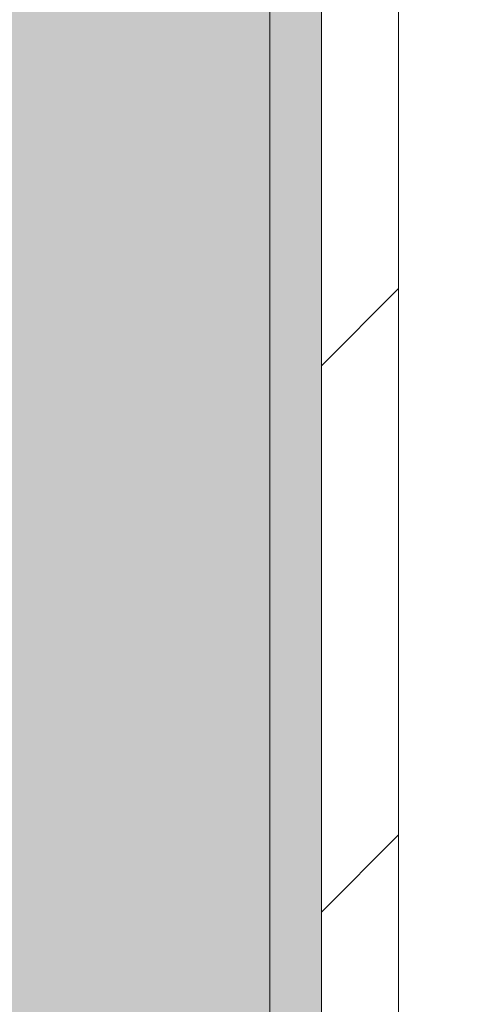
# Model space of a CAD drawing. Header units: millimetres. Extents: x 5980700 to 6194397, y -12939 to 2351883.
# Tile 53 of 124: x 6036110 to 6036199, y -8022 to -7831. Entities that reach past the tile are written whole.
import ezdxf

# ---------------------------------------------------------------- set-up
doc = ezdxf.new("R2010")
doc.units = ezdxf.units.MM
for name, color, linetype, lineweight in [('A-FLOR-PATT', 8, 'Continuous', 18), ('A-WALL', 113, 'Continuous', 18), ('A-WALL-PATT', 111, 'Continuous', 25)]:
    doc.layers.add(name, color=color, linetype=linetype, lineweight=lineweight)

# ---------------------------------------------------------------- blocks, each defined once
blk = doc.blocks.new('BE-PMSa-MOD-ARQ-CONEXAODOFUTURO-EX-000-R_rvt-1-PLANTA DE CAIMENTO DE PISOS - TÉRREO')
at = {"layer": 'A-FLOR-PATT', "lineweight": 5}
h = blk.add_hatch(dxfattribs=at)
h.set_pattern_fill('FP_19', color=71, style=0, pattern_type=2)
h.set_pattern_definition([(0, (1076.385, -4153.340999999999), (0, 450), []), (90, (1076.385, -4153.340999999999), (-450, 2.755455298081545e-14), [])])
h.paths.add_polyline_path([(-1408.117406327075, -6885.841005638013), (-1448.117406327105, -6885.841005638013), (-1448.117406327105, -6165.841005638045), (-1458.117406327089, -6165.841005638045), (-1458.117406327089, -6154.841005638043), (-1478.122472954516, -6154.841005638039), (-1478.122472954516, -6265.841005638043), (-1497.12247295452, -6265.841005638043), (-1497.12247295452, -6135.841005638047), (-1458.117406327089, -6135.841005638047), (-1458.117406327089, -6125.841005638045), (-1448.117406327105, -6125.841005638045), (-1448.117406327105, -6085.84100563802), (-1408.117406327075, -6085.84100563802), (-1408.117406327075, -6125.841005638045), (-1398.117406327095, -6125.841005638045), (-1398.117406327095, -6135.841005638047), (-1359.11233969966, -6135.841005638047), (-1359.11233969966, -6265.841005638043), (-1378.112339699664, -6265.841005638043), (-1379.117406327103, -6154.841005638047), (-1398.117406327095, -6154.841005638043), (-1398.117406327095, -6165.841005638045), (-1408.117406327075, -6165.841005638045), (-1408.117406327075, -6804.748590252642)])
h.paths.add_polyline_path([(-422.2840729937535, -6885.841005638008), (-462.2840729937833, -6885.841005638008), (-462.2840729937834, -6165.841005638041), (-472.284072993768, -6165.841005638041), (-472.284072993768, -6154.841005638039), (-492.2891396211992, -6154.841005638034), (-492.2891396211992, -6265.841005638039), (-511.2891396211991, -6265.841005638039), (-511.2891396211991, -6135.841005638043), (-472.284072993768, -6135.841005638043), (-472.284072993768, -6125.841005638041), (-462.2840729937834, -6125.841005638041), (-462.2840729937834, -6085.841005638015), (-422.2840729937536, -6085.841005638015), (-422.2840729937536, -6125.841005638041), (-412.2840729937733, -6125.841005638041), (-412.2840729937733, -6135.841005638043), (-373.2790063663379, -6135.841005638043), (-373.2790063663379, -6265.841005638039), (-392.2790063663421, -6265.841005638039), (-393.2840729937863, -6154.841005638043), (-412.2840729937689, -6154.841005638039), (-412.2840729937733, -6165.841005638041), (-422.2840729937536, -6165.841005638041), (-422.2840729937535, -6804.748590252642)])
h.paths.add_polyline_path([(563.5492603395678, -6885.841005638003), (523.5492603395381, -6885.841005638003), (523.5492603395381, -6165.841005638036), (513.5492603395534, -6165.841005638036), (513.5492603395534, -6154.84100563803), (493.5441937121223, -6154.841005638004), (493.5441937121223, -6265.841005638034), (474.5441937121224, -6265.841005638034), (474.5441937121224, -6135.841005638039), (513.5492603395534, -6135.841005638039), (513.5492603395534, -6125.841005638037), (523.5492603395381, -6125.841005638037), (523.5492603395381, -6085.841005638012), (563.5492603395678, -6085.841005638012), (563.5492603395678, -6125.841005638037), (573.5492603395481, -6125.841005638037), (573.5492603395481, -6135.841005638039), (612.5543269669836, -6135.841005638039), (612.5543269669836, -6265.841005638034), (593.5543269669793, -6265.841005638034), (592.5492603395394, -6154.841005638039), (573.5492603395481, -6154.841005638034), (573.5492603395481, -6165.841005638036), (563.5492603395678, -6165.841005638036), (563.5492603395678, -6804.748590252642)])
h.paths.add_polyline_path([(1549.382593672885, -6885.841005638), (1509.382593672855, -6885.841005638), (1509.382593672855, -6165.841005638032), (1499.38259367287, -6165.841005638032), (1499.38259367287, -6154.841005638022), (1479.377527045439, -6154.841005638), (1479.377527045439, -6265.84100563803), (1460.377527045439, -6265.84100563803), (1460.377527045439, -6135.841005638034), (1499.38259367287, -6135.841005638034), (1499.38259367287, -6125.841005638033), (1509.382593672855, -6125.841005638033), (1509.382593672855, -6085.841005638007), (1549.382593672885, -6085.841005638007), (1549.382593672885, -6125.841005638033), (1559.382593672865, -6125.841005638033), (1559.382593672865, -6135.841005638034), (1598.387660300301, -6135.841005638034), (1598.387660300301, -6265.84100563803), (1579.387660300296, -6265.84100563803), (1578.382593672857, -6154.841005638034), (1559.382593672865, -6154.84100563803), (1559.382593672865, -6165.841005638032), (1549.382593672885, -6165.841005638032), (1549.382593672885, -6839.505983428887)])
h.paths.add_polyline_path([(-3379.784072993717, -6885.841005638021), (-3419.784072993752, -6885.841005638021), (-3419.784072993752, -6165.841005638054), (-3429.784072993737, -6165.841005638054), (-3429.784072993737, -6154.841005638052), (-3449.789139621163, -6154.841005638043), (-3449.789139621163, -6265.841005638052), (-3468.789139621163, -6265.841005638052), (-3468.789139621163, -6135.841005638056), (-3429.784072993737, -6135.841005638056), (-3429.784072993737, -6125.841005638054), (-3419.784072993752, -6125.841005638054), (-3419.784072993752, -6085.841005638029), (-3379.784072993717, -6085.841005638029), (-3379.784072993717, -6125.841005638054), (-3369.784072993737, -6125.841005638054), (-3369.784072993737, -6135.841005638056), (-3330.779006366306, -6135.841005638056), (-3330.779006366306, -6265.841005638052), (-3349.779006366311, -6265.841005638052), (-3350.784072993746, -6154.841005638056), (-3369.784072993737, -6154.841005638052), (-3369.784072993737, -6165.841005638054), (-3379.784072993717, -6165.841005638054), (-3379.784072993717, -6804.748590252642)])
h.paths.add_polyline_path([(-2393.950739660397, -6885.841005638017), (-2433.950739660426, -6885.841005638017), (-2433.950739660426, -6165.841005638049), (-2443.950739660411, -6165.841005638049), (-2443.950739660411, -6154.841005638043), (-2463.955806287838, -6154.841005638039), (-2463.955806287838, -6265.841005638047), (-2482.955806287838, -6265.841005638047), (-2482.955806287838, -6135.841005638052), (-2443.950739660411, -6135.841005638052), (-2443.950739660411, -6125.84100563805), (-2433.950739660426, -6125.84100563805), (-2433.950739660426, -6085.841005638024), (-2393.950739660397, -6085.841005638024), (-2393.950739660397, -6125.84100563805), (-2383.950739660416, -6125.84100563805), (-2383.950739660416, -6135.841005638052), (-2344.945673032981, -6135.841005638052), (-2344.945673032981, -6265.841005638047), (-2363.945673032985, -6265.841005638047), (-2364.950739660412, -6154.841005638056), (-2383.950739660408, -6154.841005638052), (-2383.950739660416, -6165.841005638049), (-2393.950739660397, -6165.841005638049), (-2393.950739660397, -6804.748590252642)])
h.paths.add_polyline_path([(-1633.586260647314, -8187.825683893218), (-1326.11487301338, -8187.825683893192), (-1326.11487301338, -6915.841005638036), (-1408.117406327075, -6915.841005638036), (-1408.117406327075, -6885.841005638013), (-1222.284072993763, -6885.841005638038), (-1222.284072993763, -6915.841005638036), (-1296.11487301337, -6915.841005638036), (-1296.11487301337, -8187.825683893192), (-340.281539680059, -8187.825683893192), (-340.281539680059, -6915.841005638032), (-422.2840729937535, -6915.841005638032), (-422.2840729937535, -6885.841005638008), (-236.4507396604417, -6885.841005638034), (-236.4507396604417, -6915.841005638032), (-310.281539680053, -6915.841005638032), (-310.2815396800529, -8187.825683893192), (645.5517936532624, -8187.825683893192), (645.5517936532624, -6915.841005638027), (563.5492603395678, -6915.841005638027), (563.5492603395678, -6885.841005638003), (749.3825936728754, -6885.84100563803), (749.3825936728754, -6915.841005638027), (675.5517936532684, -6915.841005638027), (675.5517936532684, -8187.825683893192), (1631.385126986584, -8187.825683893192), (1631.385126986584, -6915.841005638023), (1549.382593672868, -6915.841005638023), (1549.382593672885, -6885.841005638), (1876.385126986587, -6885.841005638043), (1876.385126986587, -5160.841005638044), (1819.382593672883, -5160.84100563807), (1819.382593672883, -5130.841005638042), (1876.385126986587, -5130.841005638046), (1876.385126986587, -3880.841005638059), (1437.385126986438, -3880.841005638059), (1436.385126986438, -3898.231985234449), (1424.554938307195, -3898.231985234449), (1424.554938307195, -3931.218364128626), (1419.460598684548, -3931.218364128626), (1419.460598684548, -3946.925911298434), (1413.385126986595, -3946.925911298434), (1413.385126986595, -3958.858886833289), (1444.385126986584, -3958.858886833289), (1444.385126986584, -3970.828505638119), (1370.385126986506, -3970.828505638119), (1370.385126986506, -3958.948636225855), (1401.385126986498, -3958.858886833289), (1401.385126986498, -3946.925911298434), (1395.309655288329, -3946.925911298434), (1395.309655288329, -3931.218364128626), (1390.215315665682, -3931.218364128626), (1390.215315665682, -3898.231985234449), (1377.385126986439, -3897.231985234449), (1377.385126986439, -3880.841005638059), (938.3851269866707, -3880.841005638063), (938.385126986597, -5130.841005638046), (1019.382593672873, -5130.841005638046), (1019.382593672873, -5160.841005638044), (816.3825936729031, -5160.84100563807), (816.3825936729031, -5130.841005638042), (908.3851269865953, -5130.841005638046), (908.3851269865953, -3880.841005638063), (469.3851269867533, -3880.841005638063), (468.3851269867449, -3898.231985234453), (456.554938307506, -3898.231985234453), (456.554938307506, -3931.21836412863), (451.4605986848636, -3931.21836412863), (451.4605986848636, -3946.925911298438), (445.3851269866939, -3946.925911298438), (445.3851269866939, -3958.948636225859), (476.3851269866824, -3958.948636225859), (476.3851269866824, -3970.828505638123), (402.3851269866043, -3970.828505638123), (402.3851269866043, -3958.858886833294), (433.3851269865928, -3958.858886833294), (433.3851269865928, -3946.925911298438), (427.3096552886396, -3946.925911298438), (427.3096552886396, -3931.21836412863), (422.2153156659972, -3931.21836412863), (422.2153156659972, -3898.231985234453), (409.3851269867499, -3897.231985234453), (409.3851269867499, -3880.841005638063), (-29.61487301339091, -3880.841005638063), (-29.61487301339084, -5130.841005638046), (16.38259367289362, -5130.841005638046), (16.38259367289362, -5160.841005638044), (-116.6174063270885, -5160.84100563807), (-116.6174063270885, -5130.841005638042), (-59.61487301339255, -5130.841005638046), (-59.61487301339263, -3880.841005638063), (-498.6148730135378, -3880.841005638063), (-499.6148730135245, -3898.231985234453), (-511.4450616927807, -3898.231985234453), (-511.4450616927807, -3931.21836412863), (-516.5394013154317, -3931.21836412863), (-516.5394013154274, -3946.925911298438), (-522.6148730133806, -3946.925911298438), (-522.6148730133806, -3958.858886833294), (-491.6148730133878, -3958.858886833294), (-491.6148730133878, -3970.828505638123), (-565.614873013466, -3970.828505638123), (-565.614873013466, -3958.948636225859), (-534.6148730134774, -3958.858886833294), (-534.6148730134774, -3946.925911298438), (-540.6903447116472, -3946.925911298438), (-540.6903447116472, -3931.21836412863), (-545.7846843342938, -3931.21836412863), (-545.7846843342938, -3898.231985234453), (-558.6148730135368, -3897.231985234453), (-558.6148730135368, -3880.841005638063), (-997.6148730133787, -3880.841005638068), (-997.6148730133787, -5130.841005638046), (-916.6174063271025, -5130.841005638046), (-916.6174063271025, -5160.841005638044), (-1084.617406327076, -5160.84100563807), (-1084.617406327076, -5130.841005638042), (-1027.61487301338, -5130.841005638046), (-1027.614873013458, -3880.841005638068), (-1466.614873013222, -3880.841005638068), (-1467.614873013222, -3898.231985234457), (-1479.44506169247, -3898.231985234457), (-1479.44506169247, -3931.218364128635), (-1484.539401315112, -3931.218364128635), (-1484.539401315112, -3946.925911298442), (-1490.614873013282, -3946.925911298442), (-1490.614873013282, -3958.948636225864), (-1459.614873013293, -3958.948636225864), (-1459.614873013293, -3970.828505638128), (-1533.614873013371, -3970.828505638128), (-1533.614873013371, -3958.858886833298), (-1502.614873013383, -3958.858886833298), (-1502.614873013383, -3946.925911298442), (-1508.690344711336, -3946.925911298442), (-1508.690344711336, -3931.218364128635), (-1513.784684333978, -3931.218364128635), (-1513.784684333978, -3898.231985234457), (-1526.614873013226, -3897.231985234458), (-1526.614873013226, -3880.841005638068), (-1965.614873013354, -3880.841005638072), (-1965.614873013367, -5130.841005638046), (-1884.61740632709, -5130.841005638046), (-1884.61740632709, -5160.841005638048), (-2052.617406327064, -5160.84100563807), (-2052.617406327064, -5130.841005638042), (-1995.614873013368, -5130.841005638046), (-1995.614873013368, -3880.841005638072), (-2434.614873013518, -3880.841005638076), (-2435.614873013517, -3898.231985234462), (-2447.445061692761, -3898.231985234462), (-2447.445061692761, -3931.218364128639), (-2452.539401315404, -3931.218364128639), (-2452.539401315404, -3946.925911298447), (-2458.614873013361, -3946.925911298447), (-2458.614873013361, -3958.858886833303), (-2427.614873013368, -3958.858886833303), (-2427.614873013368, -3970.828505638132), (-2501.614873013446, -3970.828505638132), (-2501.614873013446, -3958.948636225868), (-2470.614873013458, -3958.858886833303), (-2470.614873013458, -3946.925911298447), (-2476.690344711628, -3946.925911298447), (-2476.690344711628, -3931.218364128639), (-2481.78468433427, -3931.218364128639), (-2481.78468433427, -3898.231985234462), (-2494.614873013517, -3897.231985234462), (-2494.614873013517, -3880.841005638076), (-2933.614873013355, -3880.841005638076), (-2933.614873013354, -5130.841005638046), (-2852.617406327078, -5130.841005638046), (-2852.617406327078, -5160.841005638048), (-2963.614873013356, -5160.841005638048), (-2963.614873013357, -3730.841005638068), (-273.614873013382, -3730.841005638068), (-273.6148730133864, -1905.841005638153), (-333.6148730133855, -1905.841005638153), (-333.6148730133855, -1920.841005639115), (-403.6148730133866, -1920.841005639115), (-403.6148730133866, -1905.841005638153), (-413.6148730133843, -1905.841005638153), (-413.6148730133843, -2645.841005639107), (-403.614873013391, -2645.841005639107), (-403.614873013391, -2656.841005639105), (-383.6098063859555, -2656.841005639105), (-383.6098063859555, -2545.841005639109), (-364.6098063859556, -2545.841005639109), (-364.6098063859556, -2675.841005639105), (-403.614873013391, -2675.841005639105), (-403.614873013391, -2685.841005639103), (-413.6148730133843, -2685.841005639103), (-413.6148730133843, -2725.841005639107), (-443.614873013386, -2725.841005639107), (-443.614873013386, -2685.841005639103), (-453.6148730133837, -2685.841005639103), (-453.6148730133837, -2675.841005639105), (-492.6199396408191, -2675.841005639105), (-492.6199396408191, -2545.841005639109), (-473.6199396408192, -2545.841005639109), (-472.6148730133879, -2656.841005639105), (-453.6148730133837, -2656.841005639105), (-453.6148730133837, -2645.841005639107), (-443.614873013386, -2645.841005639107), (-443.614873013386, -1905.841005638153), (-1243.614873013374, -1905.841005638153), (-1243.614873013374, -1920.841005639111), (-1313.614873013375, -1920.841005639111), (-1313.614873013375, -1905.841005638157), (-1861.627696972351, -1905.841005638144), (-1861.627696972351, -2730.841005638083), (-1891.627696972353, -2730.841005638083), (-1891.627696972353, -2503.341005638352), (-4291.627696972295, -2503.34100563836), (-4291.627696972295, -3602.841794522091), (-4115.616662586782, -3602.841794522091), (-4115.616662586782, -3918.841794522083), (-4291.627696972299, -3918.841794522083), (-4291.62769697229, -6885.841005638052), (-4179.784072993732, -6885.841005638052), (-4179.784072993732, -6915.841005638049), (-4291.62769697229, -6915.841005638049), (-4291.62769697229, -8187.825683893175), (-3297.781539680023, -8187.825683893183), (-3297.781539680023, -6915.841005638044), (-3379.784072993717, -6915.841005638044), (-3379.784072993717, -6885.841005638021), (-3193.950739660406, -6885.841005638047), (-3193.950739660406, -6915.841005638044), (-3267.781539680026, -6915.841005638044), (-3267.781539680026, -8187.825683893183), (-2311.948206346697, -8187.825683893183), (-2311.948206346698, -6915.84100563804), (-2393.950739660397, -6915.84100563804), (-2393.950739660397, -6885.841005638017), (-2208.117406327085, -6885.841005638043), (-2208.117406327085, -6915.84100563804), (-2281.948206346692, -6915.84100563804), (-2281.948206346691, -8187.825683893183), (-1634.040783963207, -8187.825683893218)])
h.paths.add_polyline_path([(1081.283969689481, -8177.824964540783), (974.2429165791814, -8177.757752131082), (969.89444838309, -8176.62737626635), (962.5990053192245, -8171.491896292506), (958.4892938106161, -8163.573126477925), (957.9528572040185, -8159.112278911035), (958.3458896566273, -8046.283814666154), (960.307945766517, -8039.866218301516), (963.7283128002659, -8032.919235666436), (963.7283128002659, -7942.145418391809), (961.4375489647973, -7935.578149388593), (960.4463710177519, -7926.6496358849), (961.5940795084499, -7650.620109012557), (964.0656786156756, -7630.220274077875), (974.8299487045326, -7602.120334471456), (992.0949357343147, -7577.474922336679), (1014.827323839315, -7557.759074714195), (1044.094972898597, -7543.599703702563), (1071.00633885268, -7537.47041637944), (1104.593384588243, -7534.802663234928), (1150.72110646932, -7533.999939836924), (1177.139309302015, -7534.536061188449), (1217.145192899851, -7537.754905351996), (1245.244404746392, -7544.159408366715), (1272.081338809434, -7557.769795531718), (1294.810519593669, -7577.489024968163), (1312.071615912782, -7602.136909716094), (1322.831558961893, -7630.238285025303), (1326.446371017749, -7660.111296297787), (1325.461348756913, -7935.551189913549), (1322.756520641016, -7944.035336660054), (1322.75652064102, -8032.919235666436), (1327.175489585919, -8039.484241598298), (1328.701960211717, -8047.249322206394), (1328.191987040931, -8166.732035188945), (1324.318356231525, -8173.441360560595), (1317.609030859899, -8177.314991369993), (1313.735400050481, -8177.824964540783)])
h.paths.add_polyline_path([(327.9020667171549, -8177.824964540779), (-11.59041675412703, -8177.757752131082), (-15.938884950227, -8176.627376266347), (-23.23432801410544, -8171.491896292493), (-27.34403952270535, -8163.573126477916), (-27.88047612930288, -8159.11227891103), (-27.48744367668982, -8046.283814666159), (-25.52538756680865, -8039.866218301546), (-22.10502053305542, -8032.919235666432), (-22.10502053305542, -7942.145418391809), (-24.39578436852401, -7935.578149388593), (-25.38696231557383, -7926.649635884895), (-24.23925382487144, -7650.620109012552), (-21.76765471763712, -7630.220274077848), (-11.00338462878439, -7602.120334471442), (6.261602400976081, -7577.474922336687), (28.99399050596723, -7557.759074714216), (58.26163956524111, -7543.599703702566), (85.1730055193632, -7537.470416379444), (118.760051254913, -7534.802663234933), (164.8877731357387, -7533.999939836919), (197.9780157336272, -7535.04143530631), (231.3118595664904, -7537.754905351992), (259.4110714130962, -7544.159408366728), (286.2480054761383, -7557.769795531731), (308.9771862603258, -7577.48902496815), (326.2382825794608, -7602.136909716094), (336.9982256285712, -7630.238285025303), (340.613037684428, -7660.111296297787), (339.6280154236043, -7935.551189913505), (336.9231873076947, -7944.035336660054), (336.923187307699, -8032.919235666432), (341.3421562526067, -8039.484241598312), (342.8686268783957, -8047.249322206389), (342.3586537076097, -8166.73203518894), (338.4850228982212, -8173.441360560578), (331.7756975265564, -8177.314991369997)])
h.paths.add_polyline_path([(-992.9312666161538, -8177.824964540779), (-1001.772218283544, -8176.627376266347), (-1009.067661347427, -8171.491896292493), (-1013.177372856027, -8163.573126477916), (-1013.713809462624, -8159.11227891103), (-1013.320777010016, -8046.283814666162), (-1011.358720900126, -8039.866218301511), (-1007.938353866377, -8032.919235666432), (-1007.938353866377, -7942.145418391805), (-1010.229117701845, -7935.57814938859), (-1011.220295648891, -7926.649635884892), (-1010.072587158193, -7650.620109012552), (-1007.600988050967, -7630.22027407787), (-996.8367179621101, -7602.120334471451), (-979.5717309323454, -7577.474922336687), (-956.8393428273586, -7557.75907471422), (-927.5716937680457, -7543.599703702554), (-900.6603278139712, -7537.470416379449), (-867.0732820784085, -7534.802663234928), (-820.9455601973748, -7533.999939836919), (-794.5273573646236, -7534.536061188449), (-754.5214737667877, -7537.754905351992), (-726.4222619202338, -7544.159408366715), (-699.5853278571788, -7557.769795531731), (-676.8561470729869, -7577.489024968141), (-659.5950507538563, -7602.136909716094), (-648.8351077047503, -7630.238285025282), (-645.2202956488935, -7660.111296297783), (-646.2053179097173, -7935.55118991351), (-648.9101460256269, -7944.035336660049), (-648.9101460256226, -8032.919235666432), (-644.4911770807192, -8039.484241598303), (-642.9647064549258, -8047.249322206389), (-643.4746796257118, -8166.73203518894), (-647.3483104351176, -8173.441360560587), (-654.0576358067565, -8177.314991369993), (-661.1148590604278, -8177.824964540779), (-979.7632562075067, -8177.824964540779)])
h.paths.add_polyline_path([(-1863.06921016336, -8177.824964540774), (-1973.078744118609, -8177.757752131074), (-1977.427212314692, -8176.627376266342), (-1984.722655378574, -8171.491896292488), (-1988.832366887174, -8163.573126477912), (-1989.368803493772, -8159.112278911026), (-1988.975771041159, -8046.283814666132), (-1987.013714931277, -8039.866218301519), (-1983.593347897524, -8032.919235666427), (-1983.593347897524, -7942.145418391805), (-1985.884111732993, -7935.578149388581), (-1986.875289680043, -7926.649635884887), (-1985.72758118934, -7650.620109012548), (-1983.255982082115, -7630.22027407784), (-1972.491711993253, -7602.120334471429), (-1955.226724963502, -7577.474922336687), (-1932.494336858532, -7557.75907471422), (-1903.22668779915, -7543.599703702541), (-1876.315321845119, -7537.470416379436), (-1842.728276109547, -7534.802663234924), (-1796.60055422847, -7533.999939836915), (-1770.182351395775, -7534.53606118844), (-1730.176467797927, -7537.754905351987), (-1702.077255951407, -7544.159408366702), (-1675.240321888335, -7557.769795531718), (-1652.511141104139, -7577.489024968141), (-1635.250044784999, -7602.136909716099), (-1624.449879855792, -7630.570680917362), (-1620.875289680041, -7660.111296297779), (-1621.860311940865, -7935.551189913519), (-1624.565140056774, -7944.035336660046), (-1624.56514005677, -8032.919235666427), (-1620.146171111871, -8039.484241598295), (-1618.619700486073, -8047.249322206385), (-1619.129673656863, -8166.732035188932), (-1623.003304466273, -8173.441360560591), (-1629.712629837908, -8177.314991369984), (-1633.586260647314, -8177.824964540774)])
h.paths.add_polyline_path([(-2619.419593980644, -8177.82496454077), (-2958.912077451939, -8177.75775213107), (-2963.260545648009, -8176.627376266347), (-2970.555988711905, -8171.491896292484), (-2974.665700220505, -8163.573126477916), (-2975.202136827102, -8159.112278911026), (-2974.809104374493, -8046.283814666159), (-2972.847048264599, -8039.866218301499), (-2969.426681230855, -8032.919235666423), (-2969.426681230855, -7942.145418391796), (-2971.717445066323, -7935.578149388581), (-2972.708623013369, -7926.343502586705), (-2971.56091452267, -7650.620109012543), (-2969.089315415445, -7630.220274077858), (-2958.325045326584, -7602.120334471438), (-2941.060058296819, -7577.474922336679), (-2918.327670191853, -7557.759074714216), (-2889.060021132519, -7543.599703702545), (-2862.148655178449, -7537.470416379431), (-2828.561609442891, -7534.802663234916), (-2782.4338875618, -7533.999939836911), (-2756.015684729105, -7534.536061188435), (-2716.009801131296, -7537.754905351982), (-2687.910589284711, -7544.159408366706), (-2661.073655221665, -7557.769795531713), (-2638.344474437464, -7577.489024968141), (-2621.08337811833, -7602.136909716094), (-2610.323435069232, -7630.23828502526), (-2606.708623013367, -7660.111296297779), (-2607.693645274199, -7935.551189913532), (-2610.398473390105, -7944.035336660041), (-2610.3984733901, -8032.919235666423), (-2605.979504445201, -8039.48424159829), (-2604.453033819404, -8047.24932220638), (-2604.963006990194, -8166.732035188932), (-2608.836637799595, -8173.441360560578), (-2615.545963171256, -8177.314991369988)])
h.paths.add_polyline_path([(-3630.1498973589, -8105.84028628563), (-3969.023528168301, -8105.330313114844), (-3975.732853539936, -8101.456682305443), (-3979.606484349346, -8094.747356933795), (-3980.116457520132, -8090.87372612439), (-3980.116457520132, -7975.264643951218), (-3978.589986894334, -7967.499563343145), (-3974.171017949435, -7960.934557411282), (-3974.171017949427, -7871.338078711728), (-3976.875846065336, -7863.56651165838), (-3977.860868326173, -7854.637361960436), (-3976.712378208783, -7578.635430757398), (-3974.171017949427, -7558.057631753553), (-3963.48611322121, -7530.152231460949), (-3944.369171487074, -7503.894264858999), (-3919.652445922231, -7483.835936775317), (-3896.658902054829, -7472.174730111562), (-3866.537949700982, -7465.428494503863), (-3828.55380661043, -7462.551382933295), (-3781.621430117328, -7462.015261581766), (-3756.007881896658, -7462.817984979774), (-3721.171753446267, -7465.770227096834), (-3693.081068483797, -7472.168114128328), (-3666.241821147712, -7485.77439645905), (-3643.509433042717, -7505.490244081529), (-3626.244446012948, -7530.135656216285), (-3615.142810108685, -7561.020111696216), (-3611.858645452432, -7588.126618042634), (-3612.852046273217, -7863.593471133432), (-3615.142810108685, -7872.075620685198), (-3615.142810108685, -7962.107780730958), (-3611.722443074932, -7967.881540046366), (-3609.760386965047, -7974.299136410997), (-3609.367354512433, -7980.998444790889), (-3609.903791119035, -8091.58844822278), (-3614.013502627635, -8099.507218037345), (-3621.308945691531, -8104.642698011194), (-3625.657413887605, -8105.77307387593)])
h.paths.add_polyline_path([(-2052.617406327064, -5960.841005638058), (-2092.617406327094, -5960.841005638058), (-2092.617406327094, -5920.841005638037), (-2102.617406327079, -5920.841005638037), (-2102.617406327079, -5910.841005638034), (-2141.62247295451, -5910.841005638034), (-2141.62247295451, -5780.841005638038), (-2122.62247295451, -5780.841005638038), (-2121.61740632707, -5891.841005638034), (-2102.617406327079, -5891.841005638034), (-2102.617406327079, -5880.841005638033), (-2092.617406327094, -5880.841005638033), (-2092.617406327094, -5160.84100563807), (-2052.617406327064, -5160.84100563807), (-2052.617406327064, -5880.841005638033), (-2042.61740632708, -5880.841005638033), (-2042.61740632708, -5891.841005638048), (-2022.612339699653, -5891.84100563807), (-2022.612339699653, -5780.841005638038), (-2003.612339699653, -5780.841005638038), (-2003.612339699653, -5910.841005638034), (-2042.61740632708, -5910.841005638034), (-2042.61740632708, -5920.841005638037), (-2052.617406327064, -5920.841005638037)])
h.paths.add_polyline_path([(-116.6174063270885, -5960.841005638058), (-156.6174063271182, -5960.841005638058), (-156.6174063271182, -5920.841005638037), (-166.6174063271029, -5920.841005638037), (-166.6174063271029, -5910.841005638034), (-205.6224729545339, -5910.841005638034), (-205.622472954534, -5780.841005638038), (-186.6224729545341, -5780.841005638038), (-185.6174063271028, -5891.841005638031), (-166.6174063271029, -5891.841005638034), (-166.6174063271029, -5880.841005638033), (-156.6174063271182, -5880.841005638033), (-156.6174063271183, -5160.84100563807), (-116.6174063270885, -5160.84100563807), (-116.6174063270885, -5880.841005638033), (-106.6174063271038, -5880.841005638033), (-106.6174063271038, -5891.841005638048), (-86.61233969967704, -5891.84100563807), (-86.61233969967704, -5780.841005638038), (-67.61233969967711, -5780.841005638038), (-67.61233969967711, -5910.841005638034), (-106.6174063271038, -5910.841005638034), (-106.6174063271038, -5920.841005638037), (-116.6174063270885, -5920.841005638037)])
h.paths.add_polyline_path([(776.3825936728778, -5960.841005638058), (776.3825936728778, -5920.841005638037), (766.382593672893, -5920.841005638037), (766.382593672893, -5910.841005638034), (727.3775270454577, -5910.841005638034), (727.3775270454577, -5780.841005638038), (746.3775270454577, -5780.841005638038), (747.3825936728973, -5891.841005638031), (766.382593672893, -5891.841005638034), (766.382593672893, -5880.841005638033), (776.3825936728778, -5880.841005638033), (776.3825936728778, -5160.84100563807), (816.3825936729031, -5160.84100563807), (816.3825936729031, -5880.841005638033), (826.3825936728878, -5880.841005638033), (826.3825936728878, -5891.841005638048), (846.3876603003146, -5891.84100563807), (846.3876603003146, -5780.841005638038), (865.3876603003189, -5780.841005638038), (865.3876603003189, -5910.841005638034), (826.3825936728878, -5910.841005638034), (826.3825936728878, -5920.841005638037), (816.3825936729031, -5920.841005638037), (816.3825936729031, -5960.841005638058)])
h.paths.add_polyline_path([(1819.382593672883, -5960.841005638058), (1779.382593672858, -5960.841005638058), (1779.382593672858, -5920.841005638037), (1769.382593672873, -5920.841005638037), (1769.382593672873, -5910.841005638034), (1730.377527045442, -5910.841005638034), (1730.377527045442, -5780.841005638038), (1749.377527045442, -5780.841005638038), (1750.382593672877, -5891.841005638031), (1769.382593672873, -5891.841005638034), (1769.382593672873, -5880.841005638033), (1779.382593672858, -5880.841005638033), (1779.382593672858, -5160.84100563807), (1819.382593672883, -5160.84100563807), (1819.382593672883, -5880.841005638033), (1829.382593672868, -5880.841005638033), (1829.382593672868, -5891.841005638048), (1849.387660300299, -5891.84100563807), (1849.387660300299, -5780.841005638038), (1868.387660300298, -5780.841005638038), (1868.387660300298, -5910.841005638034), (1829.382593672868, -5910.841005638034), (1829.382593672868, -5920.841005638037), (1819.382593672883, -5920.841005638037)])
h.paths.add_polyline_path([(-1084.617406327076, -5960.841005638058), (-1124.617406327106, -5960.841005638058), (-1124.617406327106, -5920.841005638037), (-1134.617406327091, -5920.841005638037), (-1134.617406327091, -5910.841005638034), (-1173.622472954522, -5910.841005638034), (-1173.622472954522, -5780.841005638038), (-1154.622472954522, -5780.841005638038), (-1153.617406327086, -5891.841005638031), (-1134.617406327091, -5891.841005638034), (-1134.617406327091, -5880.841005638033), (-1124.617406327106, -5880.841005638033), (-1124.617406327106, -5160.84100563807), (-1084.617406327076, -5160.84100563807), (-1084.617406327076, -5880.841005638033), (-1074.617406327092, -5880.841005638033), (-1074.617406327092, -5891.841005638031), (-1054.612339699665, -5891.841005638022), (-1054.612339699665, -5780.841005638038), (-1035.612339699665, -5780.841005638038), (-1035.612339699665, -5910.841005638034), (-1074.617406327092, -5910.841005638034), (-1074.617406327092, -5920.841005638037), (-1084.617406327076, -5920.841005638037)])
h.paths.add_polyline_path([(-3110.634122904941, -2404.163055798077), (-3089.559253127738, -2402.354946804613), (-3132.171954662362, -2402.354946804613)])
h.paths.add_polyline_path([(-2291.627696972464, -2404.163055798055), (-2270.089865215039, -2402.35494680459), (-2313.165528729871, -2402.35494680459)])
h.paths.add_polyline_path([(-3853.61484510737, -2404.163055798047), (-3832.077013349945, -2402.354946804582), (-3875.152676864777, -2402.354946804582)])
h.paths.add_polyline_path([(-3142.339160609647, -2401.501406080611), (-3183.55053015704, -2395.193534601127), (-3167.436312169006, -2399.394490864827)])
h.paths.add_polyline_path([(-2323.332734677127, -2401.501406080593), (-2364.544104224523, -2395.193534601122), (-2348.429886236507, -2399.394490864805)])
h.paths.add_polyline_path([(-3885.319882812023, -2401.501406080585), (-3924.116436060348, -2395.82307415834), (-3910.41703437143, -2399.394490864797)])
h.paths.add_polyline_path([(-3078.929085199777, -2401.501406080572), (-3053.233014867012, -2399.238353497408), (-3040.810482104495, -2395.666917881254), (-3078.059864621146, -2401.36836192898)])
h.paths.add_polyline_path([(-2259.922659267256, -2401.50140608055), (-2234.825507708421, -2399.394490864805), (-2218.711289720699, -2395.193534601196), (-2246.15749904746, -2399.394490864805)])
h.paths.add_polyline_path([(-3821.909807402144, -2401.501406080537), (-3790.606665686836, -2397.776597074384), (-3791.218334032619, -2396.803725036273), (-3808.144647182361, -2399.394490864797)])
h.paths.add_polyline_path([(-3195.652806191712, -2392.038486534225), (-3231.517499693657, -2380.53997742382), (-3221.157028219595, -2385.389568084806)])
h.paths.add_polyline_path([(-2376.646380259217, -2392.038486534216), (-2412.511073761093, -2380.539977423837), (-2402.150602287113, -2385.389568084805)])
h.paths.add_polyline_path([(-3938.633528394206, -2392.038486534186), (-3974.498221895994, -2380.539977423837), (-3964.137750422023, -2385.38956808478)])
h.paths.add_polyline_path([(-3025.615439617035, -2392.038486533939), (-3000.111217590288, -2385.389568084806), (-2989.750746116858, -2380.539977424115), (-3004.87697517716, -2385.389568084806)])
h.paths.add_polyline_path([(-3768.596161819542, -2392.038486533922), (-3743.091939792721, -2385.389568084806), (-3732.731468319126, -2380.539977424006), (-3747.857697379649, -2385.389568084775)])
h.paths.add_polyline_path([(-2206.609013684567, -2392.038486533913), (-2181.104791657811, -2385.389568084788), (-2170.744320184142, -2380.539977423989), (-2185.870549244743, -2385.389568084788)])
h.paths.add_polyline_path([(-2155.670651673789, -2373.484205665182), (-2133.355084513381, -2363.038603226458), (-2133.355084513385, -2361.809115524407), (-2135.705106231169, -2363.038603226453)])
h.paths.add_polyline_path([(-3717.6577998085, -2373.484205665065), (-3695.342232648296, -2363.038603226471), (-3695.342232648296, -2361.809115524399), (-3697.69225436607, -2363.038603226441)])
h.paths.add_polyline_path([(-2974.677077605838, -2373.484205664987), (-2952.361510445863, -2363.038603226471), (-2952.361510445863, -2361.809115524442), (-2954.711532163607, -2363.038603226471)])
h.paths.add_polyline_path([(-2866.444849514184, -2185.219820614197), (-2866.538478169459, -2184.601973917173), (-2866.538478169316, -2185.01231778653)])
h.paths.add_polyline_path([(-2047.43842358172, -2185.219820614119), (-2047.532052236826, -2184.601973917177), (-2047.532052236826, -2185.012317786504)])
h.paths.add_polyline_path([(-3609.42557171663, -2185.219820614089), (-3609.519200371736, -2184.601973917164), (-3609.519200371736, -2185.012317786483)])
h.paths.add_polyline_path([(-2883.407863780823, -2148.720022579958), (-2884.10884218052, -2147.229009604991), (-2884.10884218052, -2147.845730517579)])
h.paths.add_polyline_path([(-3626.38858598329, -2148.720022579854), (-3629.681118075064, -2144.157919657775), (-3627.089564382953, -2147.845730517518)])
h.paths.add_polyline_path([(-2064.401437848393, -2148.720022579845), (-2065.102416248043, -2147.229009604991), (-2065.102416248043, -2147.845730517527)])
h.paths.add_polyline_path([(-2910.729698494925, -2115.682279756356), (-2913.073377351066, -2112.904930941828), (-2913.073377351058, -2113.807924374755)])
h.paths.add_polyline_path([(-2091.723272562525, -2115.682279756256), (-2094.066951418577, -2112.904930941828), (-2094.066951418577, -2113.80792437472)])
h.paths.add_polyline_path([(-3653.710420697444, -2115.682279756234), (-3656.054099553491, -2112.904930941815), (-3656.054099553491, -2113.807924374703)])
h.paths.add_polyline_path([(-2946.813568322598, -2087.775475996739), (-2952.361510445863, -2083.643408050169), (-2952.361510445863, -2084.872895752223)])
h.paths.add_polyline_path([(-3689.794290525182, -2087.775475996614), (-3695.342232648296, -2083.643408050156), (-3695.342232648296, -2084.872895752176)])
h.paths.add_polyline_path([(-2127.807142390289, -2087.775475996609), (-2133.355084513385, -2083.643408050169), (-2133.355084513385, -2084.87289575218)])
h.paths.add_polyline_path([(-2412.511073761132, -2066.142033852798), (-2376.64638025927, -2054.643524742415), (-2402.150602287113, -2061.292443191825)])
h.paths.add_polyline_path([(-3974.498221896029, -2066.142033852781), (-3938.633528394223, -2054.643524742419), (-3964.137750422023, -2061.292443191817)])
h.paths.add_polyline_path([(-3231.517499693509, -2066.142033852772), (-3195.652806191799, -2054.64352474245), (-3221.15702821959, -2061.292443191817)])
h.paths.add_polyline_path([(-2989.750746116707, -2066.142033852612), (-3000.111217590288, -2061.292443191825), (-3025.615439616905, -2054.643524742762), (-3000.111217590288, -2062.820383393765)])
h.paths.add_polyline_path([(-2170.744320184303, -2066.142033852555), (-2181.104791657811, -2061.292443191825), (-2206.609013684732, -2054.643524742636), (-2181.104791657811, -2062.82038339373)])
h.paths.add_polyline_path([(-3732.731468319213, -2066.142033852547), (-3743.091939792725, -2061.292443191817), (-3768.59616181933, -2054.643524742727), (-3743.091939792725, -2062.820383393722)])
h.paths.add_polyline_path([(-3926.531252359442, -2051.488476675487), (-3885.319882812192, -2045.180605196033), (-3910.417034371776, -2047.287520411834), (-3924.116436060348, -2050.858937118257)])
h.paths.add_polyline_path([(-2364.544104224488, -2051.488476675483), (-2323.332734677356, -2045.180605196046), (-2348.429886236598, -2047.287520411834)])
h.paths.add_polyline_path([(-3183.55053015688, -2051.488476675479), (-3142.33916060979, -2045.180605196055), (-3167.436312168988, -2047.287520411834)])
h.paths.add_polyline_path([(-2218.711289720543, -2051.48847667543), (-2234.614845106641, -2047.342439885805), (-2234.614845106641, -2049.054255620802)])
h.paths.add_polyline_path([(-3780.698437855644, -2051.4884766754), (-3796.812655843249, -2047.287520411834), (-3808.144647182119, -2047.287520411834), (-3796.812655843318, -2049.022011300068)])
h.paths.add_polyline_path([(-3072.614845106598, -2046.147071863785), (-3073.293874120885, -2045.653683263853), (-3073.293874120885, -2046.043138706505)])
h.paths.add_polyline_path([(-3089.096291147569, -2044.327064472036), (-3110.634122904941, -2042.518955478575), (-3132.171954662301, -2044.327064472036), (-3110.634122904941, -2044.327064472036)])
h.paths.add_polyline_path([(-3872.614845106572, -2044.327064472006), (-3873.293874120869, -2044.171017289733), (-3873.293874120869, -2044.327064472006)])
at = {"layer": 'A-WALL', "lineweight": 5}
h = blk.add_hatch(color=9, dxfattribs=at)
h.paths.add_polyline_path([(-4316.627696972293, -8187.825683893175), (-4306.6276969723, -8187.825683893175), (-4306.6276969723, -3883.841794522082), (-4316.627696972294, -3883.841794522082), (-4316.627696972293, -8142.74533134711)])
h.paths.add_polyline_path([(-4316.627696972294, -3873.141794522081), (-4306.6276969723, -3873.141794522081), (-4306.6276969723, -3648.541794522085), (-4316.627696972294, -3648.541794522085), (-4316.627696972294, -3746.470324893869)])
h.paths.add_polyline_path([(-4316.627696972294, -3637.841794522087), (-4306.6276969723, -3637.841794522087), (-4306.6276969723, -1958.841794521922), (-4316.627696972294, -1958.841794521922), (-4316.627696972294, -3627.841794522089)])
h.paths.add_polyline_path([(-4316.627696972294, -1948.141794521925), (-4306.6276969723, -1948.141794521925), (-4306.6276969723, -1900.841005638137), (-4316.627696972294, -1900.841005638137)])
at = {"layer": 'A-WALL-PATT', "lineweight": 5}
blk.add_hatch(color=57, dxfattribs=at).paths.add_polyline_path([(-4406.627696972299, -8187.825683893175), (-4316.627696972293, -8187.825683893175), (-4316.627696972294, -3883.841794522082), (-4406.616662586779, -3883.841794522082), (-4406.616662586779, -3873.141794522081), (-4316.627696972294, -3873.141794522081), (-4316.627696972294, -3648.541794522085), (-4406.616662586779, -3648.541794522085), (-4406.616662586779, -3637.841794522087), (-4316.627696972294, -3637.841794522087), (-4316.627696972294, -1958.841794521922), (-4406.616662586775, -1958.841794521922), (-4406.616662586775, -1948.141794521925), (-4316.627696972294, -1948.141794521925), (-4316.627696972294, -1900.841005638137), (-4406.627696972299, -1900.841005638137), (-4406.627696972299, -8142.74533134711)])
h = blk.add_hatch(dxfattribs=at)
h.set_pattern_fill('FP_14', color=252, style=0, pattern_type=2)
h.set_pattern_definition([(45, (0, 0), (-53.03300858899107, 53.03300858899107), [])])
h.paths.add_polyline_path([(-4306.6276969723, -8187.825683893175), (-4291.62769697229, -8187.825683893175), (-4291.627696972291, -3883.841794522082), (-4306.6276969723, -3883.841794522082), (-4306.6276969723, -8156.466721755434)])
h.paths.add_polyline_path([(-4306.6276969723, -3873.141794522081), (-4294.666662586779, -3873.141794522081), (-4291.627696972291, -3871.883013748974), (-4291.627696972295, -3649.800575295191), (-4294.666662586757, -3648.541794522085), (-4306.6276969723, -3648.541794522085), (-4306.6276969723, -3870.007837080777)])
h.paths.add_polyline_path([(-4291.627696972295, -3637.841794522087), (-4291.627696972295, -1958.841794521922), (-4306.6276969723, -1958.841794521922), (-4306.6276969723, -3637.841794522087), (-4294.666662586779, -3637.841794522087)])
h.paths.add_polyline_path([(-4306.6276969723, -1948.141794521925), (-4294.666662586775, -1948.141794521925), (-4291.627696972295, -1946.883013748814), (-4291.627696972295, -1900.841005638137), (-4306.6276969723, -1900.841005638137), (-4306.6276969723, -1945.007837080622)])
at = {"layer": 'A-WALL', "color": 90, "lineweight": 5}
for p, q in [((-4316.627696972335, -8187.825683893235), (-4316.627696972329, -3883.841794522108)), ((-4306.627696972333, -8187.825683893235), (-4306.627696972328, -3883.841794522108))]:
    blk.add_line(p, q, dxfattribs=at)
at = {"layer": 'A-WALL', "color": 130, "lineweight": 9}
blk.add_line((-4291.627696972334, -8187.825683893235), (-4291.627696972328, -3883.841794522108), dxfattribs=at)

msp = doc.modelspace()

# ---------------------------------------------------------------- block references
at = {"lineweight": 5}
msp.add_blockref('BE-PMSa-MOD-ARQ-CONEXAODOFUTURO-EX-000-R_rvt-1-PLANTA DE CAIMENTO DE PISOS - TÉRREO', (6040474.816446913, 0), dxfattribs=at)

doc.saveas('drawing.dxf')
